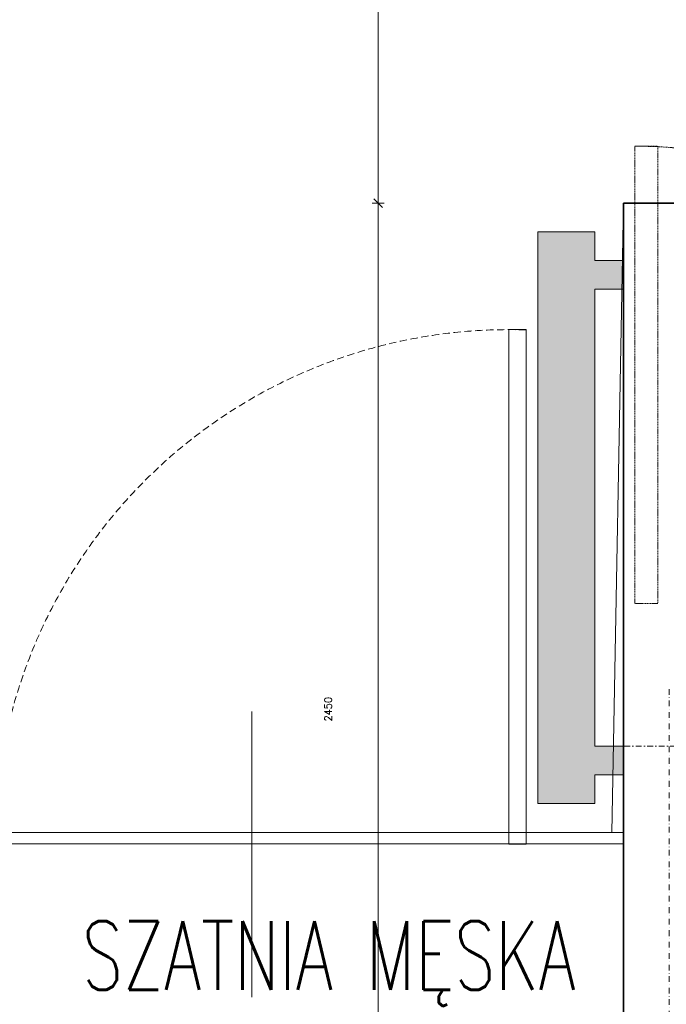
# Model space of a CAD drawing. Header units: millimetres. Extents: x -1893473 to 942156, y -568027 to 942944.
# Tile 142 of 256: x 148780 to 149912, y -497846 to -496123. Entities that reach past the tile are written whole.
import ezdxf
from ezdxf.enums import TextEntityAlignment as Align

# ---------------------------------------------------------------- set-up
doc = ezdxf.new("R2010")
doc.units = ezdxf.units.MM
doc.header["$LTSCALE"] = 0.2
for name, pattern in [('216-500', [2.5, 1.5, -1]), ('HIDDEN', [9.525, 6.35, -3.175]), ('HIDDEN2', [4.7625, 3.175, -1.5875]), ('STRICHPUNKTX2', [2, 1, -0.5, 0, -0.5])]:
    doc.linetypes.add(name, pattern=pattern)
doc.layers.get('0').update_dxf_attribs({"lineweight": 0})
doc.layers.add('!! 0_Istn-grzejniki', color=7, linetype='Continuous', lineweight=0, plot=False)
doc.layers.add('Powierzchnia', color=140, linetype='Continuous', lineweight=5, plot=False)
for name, color, linetype, lineweight in [('!! 0_Opis_pom', 9, 'Continuous', 13), ('!! 1_OPIS POM NOWE', 140, 'Continuous', 5), ('!! 2  nowe sciany - remont', 2, 'Continuous', 35), ('!! 2 ZABUDOWA GK-MDF', 54, 'Continuous', 13), ('!! 2_Drzwi - nowe remont', 33, 'Continuous', 9), ('!! 2_wypos-sanitarne', 240, 'Continuous', 9), ('!! wymiary osi', 250, 'Continuous', 9), ('P-Opis nadproża', 150, 'Continuous', 9)]:
    doc.layers.add(name, color=color, linetype=linetype, lineweight=lineweight)
doc.layers.add('!! 2_WYBURZENIA DO REMONTU', color=7, linetype='Continuous', lineweight=0, true_color=0x4d4d4d, plot=False)
doc.styles.add('ARIAL', font='tahoma.ttf')
doc.styles.add('TXT', font='simplex.shx')
doc.dimstyles.new('DIM50', dxfattribs={"dimscale": 5, "dimtxt": 2.5, "dimasz": 1.5, "dimexe": 0, "dimexo": 0, "dimgap": 0.5, "dimtad": 1, "dimdec": 4, "dimrnd": 0.5, "dimdsep": 46, "dimtxsty": 'TXT', "dimblk1": 'TICK1', "dimblk2": 'TICK1', "dimsah": 1, "dimcen": 0, "dimse1": 1, "dimse2": 1, "dimclrd": 1, "dimclre": 7, "dimclrt": 9, "dimadec": 0, "dimazin": 0, "dimtfac": 1, "dimtdec": 4, "dimtmove": 2, "dimatfit": 3, "dimldrblk": 'TICK1', "dimfxl": 1, "dimtolj": 1, "dimarcsym": 0})

# ---------------------------------------------------------------- blocks, each defined once
blk = doc.blocks.new('gvb')
at = {"linetype": 'STRICHPUNKTX2', "ltscale": 5}
for p, q in [((130664.97, 14667.75), (130664.97, 14497.75)), ((130814.97, 14667.75), (130814.97, 14497.75)), ((130654.97, 14657.75), (130824.97, 14657.75)), ((130654.97, 14507.75), (130824.97, 14507.75))]:
    blk.add_line(p, q, dxfattribs=at)
at = {"linetype": '216-500', "ltscale": 5}
for p, q in [((130739.97, 14667.75), (130739.97, 14497.75)), ((130654.97, 14582.75), (130824.97, 14582.75)), ((130705.62, 14537.29), (130705.62, 14578.9))]:
    blk.add_line(p, q, dxfattribs=at)
for points in [[(130727.92, 14612.92), (130709.37, 14612.92)], [(130727.92, 14578.9), (130752.56, 14578.9), (130752.56, 14611.05)], [(130701.49, 14604.79), (130701.49, 14603.03), (130727.92, 14603.03)], [(130727.92, 14603.03), (130727.92, 14588.79)], [(130727.92, 14588.79), (130701.75, 14588.8)], [(130727.92, 14588.79), (130713.68, 14588.79)], [(130705.62, 14578.9), (130737.03, 14578.9)]]:
    blk.add_lwpolyline(points, dxfattribs=at)
blk.add_lwpolyline([(130701.75, 14588.8, 0.400619), (130695.72, 14582.06), (130695.72, 14529.31)], format="xyb", dxfattribs=at)
at = {"linetype": '216-500', "ltscale": 2}
blk.add_lwpolyline([(130713.68, 14588.79), (130713.68, 14588.79)], dxfattribs=at)
at = {"linetype": '216-500', "ltscale": 5}
for centre, radius in [((130739.97, 14582.75), 75), ((130740.04, 14640.53), 11.41), ((130753.4, 14560.11), 30.82), ((130753.4, 14560.11), 29.13)]:
    blk.add_circle(centre, radius, dxfattribs=at)
for centre, radius, start, end in [((130740.13, 14610.57), 12.44, 2.2135, 169.0878), ((130696.81, 14538.09), 8.85, 262.981, 5.2099)]:
    blk.add_arc(centre, radius, start, end, dxfattribs=at)
at = {"linetype": '216-500', "ltscale": 2}
blk.add_arc((130710.53, 14603.91), 9.09, 97.3287, 185.5564, dxfattribs=at)
blk = doc.blocks.new('drzwi giszet')
blk.add_lwpolyline([(68617.39, -194499.27), (68617.39, -194409.27), (68620.39, -194409.27), (68620.39, -194499.27)], close=True)
blk.add_lwpolyline([(68572.43, -194476.09), (68572.43, -194526.09)])
at = {"linetype": 'HIDDEN'}
blk.add_arc((68617.39, -194499.27), 90, 88.0898, 180, dxfattribs=at)
blk = doc.blocks.new('TICK1')
at = {"color": 2}
blk.add_line((-1, -1), (1, 1), dxfattribs=at)
at = {"color": 0}
for p, q in [((0, 0), (-1, 0)), ((0, -1.4), (0, 1.4))]:
    blk.add_line(p, q, dxfattribs=at)
blk = doc.blocks.new('*D1423')
at = {"layer": '!! wymiary osi', "color": 1, "lineweight": -2, "transparency": 16777216}
blk.add_line((277640.6, -499371.2), (277640.6, -502336.2), dxfattribs=at)
at = {"layer": 'DEFPOINTS', "color": 0, "transparency": 16777216}
for p in [(280349.7, -499363.7), (277640.6, -502343.7), (280349.7, -502343.7)]:
    blk.add_point(p, dxfattribs=at)
at = {"layer": '!! wymiary osi', "color": 1, "lineweight": -2, "transparency": 16777216, "xscale": 7.5, "yscale": 7.5, "zscale": 7.5}
for p, rotation in [((277640.6, -499363.7), 90), ((277640.6, -502343.7), 270)]:
    blk.add_blockref('TICK1', p, dxfattribs=dict(at, rotation=rotation))
at = {"layer": '!! wymiary osi', "color": 9, "transparency": 16777216, "insert": (277631.8, -500853.7), "char_height": 12.5, "attachment_point": 5, "rotation": 90, "style": 'TXT'}
blk.add_mtext('\\A1;2980', dxfattribs=at)
blk = doc.blocks.new('*D1424')
at = {"layer": '!! wymiary osi', "color": 1, "lineweight": -2, "transparency": 16777216}
blk.add_line((277640.6, -502351.2), (277640.6, -504786.2), dxfattribs=at)
at = {"layer": 'DEFPOINTS', "color": 0, "transparency": 16777216}
for p in [(280349.7, -502343.7), (277640.6, -504793.7), (278069.7, -504793.7)]:
    blk.add_point(p, dxfattribs=at)
at = {"layer": '!! wymiary osi', "color": 1, "lineweight": -2, "transparency": 16777216, "xscale": 7.5, "yscale": 7.5, "zscale": 7.5}
for p, rotation in [((277640.6, -502343.7), 90), ((277640.6, -504793.7), 270)]:
    blk.add_blockref('TICK1', p, dxfattribs=dict(at, rotation=rotation))
at = {"layer": '!! wymiary osi', "color": 9, "transparency": 16777216, "insert": (277553.1, -503229), "char_height": 12.5, "attachment_point": 5, "rotation": 90, "style": 'TXT'}
blk.add_mtext('\\A1;2450', dxfattribs=at)
blk = doc.blocks.new('A$C2EB40A8D')
at = {"layer": '!! 0_Istn-grzejniki'}
h = blk.add_hatch(color=0, dxfattribs=at)
h.dxf.hatch_style = 1
h.paths.add_polyline_path([(-13831.12989, -3042.47941), (-13881.12989, -3042.47941), (-13881.12989, -3092.47941), (-13981.12989, -3092.47941), (-13981.12989, -2092.47941), (-13881.12989, -2092.47941), (-13881.12989, -2142.47941), (-13831.12989, -2142.47941), (-13831.12989, -2192.47941), (-13881.12989, -2192.47941), (-13881.12989, -2992.47941), (-13831.12989, -2992.47941)])
blk.add_lwpolyline([(-13831.12989, -3042.47941), (-13881.12989, -3042.47941), (-13881.12989, -3092.47941), (-13981.12989, -3092.47941), (-13981.12989, -2092.47941), (-13881.12989, -2092.47941), (-13881.12989, -2142.47941), (-13831.12989, -2142.47941), (-13831.12989, -2192.47941), (-13881.12989, -2192.47941), (-13881.12989, -2992.47941), (-13831.12989, -2992.47941)], close=True, dxfattribs=at)
at = {"layer": '!! 2  nowe sciany - remont'}
for points in [[(-11551.12989, -2042.48623), (-13831.12989, -2042.48603)], [(-13831.12989, -4492.48603), (-13831.12989, -2042.48603)]]:
    blk.add_lwpolyline(points, dxfattribs=at)
at = {"layer": '!! 2 ZABUDOWA GK-MDF'}
for points in [[(-13831.08759, -3143.51572), (-14001.45693, -3143.51572)], [(-13831.08759, -3163.51572), (-14001.45693, -3163.51572)]]:
    blk.add_lwpolyline(points, dxfattribs=at)
at = {"layer": '!! 2_WYBURZENIA DO REMONTU', "linetype": 'HIDDEN2', "ltscale": 3}
blk.add_lwpolyline([(-13771.12989, -1942.48603), (-13771.12989, -2742.48603), (-13811.12989, -2742.48603), (-13811.12989, -1942.48603)], close=True, dxfattribs=at)
blk.add_arc((-13811.12989, -2742.48603), 800, 0.00000004, 90.00000004, dxfattribs=at)
at = {"layer": 'Powierzchnia'}
for points in [[(-15081.12989, -3143.51903), (-13851.12989, -3143.51241), (-13831.12989, -2042.48603), (-11551.12988, -2042.48603), (-11551.12988, 937.51397), (-15081.12989, 937.51397)], [(-15081.12989, -4492.48603), (-13831.08759, -4492.48603), (-13831.08759, -3163.51572), (-15081.12989, -3163.51572)]]:
    blk.add_lwpolyline(points, close=True, dxfattribs=at)
at = {"layer": '!! 2_Drzwi - nowe remont', "xscale": 10, "yscale": 10, "zscale": 10}
blk.add_blockref('drzwi giszet', (-700205.35331, 1941829.13904), dxfattribs=at)
at = {"layer": '!! 2_wypos-sanitarne', "xscale": -10, "yscale": 10, "zscale": 10}
blk.add_blockref('gvb', (1294398.5558, -149569.93448), dxfattribs=at)
at = {"layer": '!! 0_Opis_pom', "ltscale": 0.7, "style": 'TXT', "width": 0.7}
blk.add_text('SZATNIA MĘSKA', height=120, dxfattribs=at).set_placement((-14346.64407, -3418.43406), align=Align.CENTER)
at = {"layer": '!! 0_Opis_pom', "ltscale": 0.7, "style": 'ARIAL'}
for tag, p in [('B1,21', (-891.77727, 31796.97458)), ('A1,16', (-13651.31084, 31587.95236)), ('B1,19', (-5798.61305, 31587.22944)), ('B1/17', (-9701.43347, 31565.05244)), ('1,23', (10805.41388, 31565.05244)), ('1,22', (4526.58954, 31507.65132)), ('A1,1', (-16866.13618, 31459.3792)), ('B1,18', (-7791.62894, 31330.08444)), ('B1,20', (-2961.4347, 31167.05787)), ('A1,6', (-19287.17717, 30923.71998)), ('B1,1', (14135.63445, 30913.92963)), ('B1,3', (17346.74696, 30023.81022)), ('B1,4', (29817.71501, 29157.67457)), ('A1,5', (-23454.5385, 28820.77901)), ('A1,2', (-17502.57721, 28602.57524)), ('B1,2D', (2616.16402, 28559.52261)), ('A1,15', (-13651.31084, 28261.46046)), ('B1,4', (29883.58177, 28158.35876)), ('B1,2B', (18801.54781, 27650.12382)), ('B1,2A', (13086.7373, 27376.04393)), ('A1,3', (-16846.27912, 25980.40356)), ('B1,8', (9089.53994, 25356.27639)), ('B1,6', (31915.87888, 23754.79829)), ('A1,4', (-24010.17576, 23559.17399)), ('B1,14', (-11621.32288, 23261.44183)), ('B1,13', (-3080.55208, 22924.09997)), ('B1,5', (29245.49088, 22896.69268)), ('B1,10', (3982.60923, 22874.21277)), ('B1,9', (5634.43488, 22623.92098)), ('B1,2C', (13327.26639, 22378.5328)), ('B1,7', (16398.41175, 22348.28836)), ('B1,11', (5553.20442, 20939.83877)), ('B1,12', (3693.27174, 20628.72148)), ('C1,3', (5969.08376, 16336.01084)), ('C1,2', (11955.93711, 11671.55655)), ('C1,1', (15659.17205, 11415.94196)), ('C1,4', (5140.00888, 9205.5831)), ('C1,5', (5680.4486, 6154.54995)), ('C1,10', (16327.05085, 6080.66085)), ('C1,9', (16526.57171, 3173.45283)), ('C1,6', (6367.37903, 2771.84181)), ('D0,18', (-1981.87701, -110.73158)), ('D0,7', (-13531.42299, -1159.67649)), ('C1,7', (7275.77161, -1303.00991)), ('D0,17', (2064.87671, -1345.69113)), ('D0,3', (-9324.21674, -1442.63631)), ('D0,6', (-17529.61851, -1957.37463)), ('D0,10', (-21369.4432, -2140.60378)), ('D,09', (-12990.08379, -2746.32902)), ('D0,2', (-5516.19514, -3101.87722)), ('D0,16', (2266.73061, -3284.15369)), ('D0,8', (-14357.79539, -3567.69719)), ('D0,5', (-10461.54478, -3629.26575)), ('D0,4', (-8396.53404, -4353.7937)), ('D0,15', (1974.41895, -5205.84774)), ('D0,1', (-5633.49598, -5662.48534)), ('D0,11', (-23334.09291, -6045.78706)), ('D0,12', (-22436.85763, -9302.9678)), ('D0,13', (-22436.85763, -11581.16526)), ('D0,14', (-13645.94445, -11884.57769))]:
    blk.add_attdef(tag, text='', height=119.68, dxfattribs=at).set_placement(p, align=Align.MIDDLE_CENTER)
at = {"layer": '!! 1_OPIS POM NOWE', "style": 'ARIAL'}
for tag, p in [('C1.7A', (7769.3756, 685.765)), ('C1.7C', (7655.80151, -2045.04756)), ('C1.8B', (10935.93068, -2107.41983)), ('C1.8A', (13897.39715, -2120.69016)), ('C1.7B', (8274.43201, -3270.18959)), ('E1.2', (16701.02923, -5331.07351)), ('E1.5E', (21974.23379, -5463.99012)), ('E1.5D', (24989.27391, -5785.36474)), ('E1.1', (8357.81567, -5851.01076)), ('E1.5C', (25222.53959, -6394.64172)), ('E1.5B', (27694.70831, -7009.86571)), ('E1.6', (5279.46063, -8141.28746)), ('E1.5A', (25547.9555, -8495.18994)), ('E1.5G', (23977.19473, -9792.46695)), ('E1.5F', (22414.7084, -9822.66389)), ('E1,4', (13935.69867, -10458.20073)), ('E1.5L', (28030.8296, -11267.7725)), ('E1.3', (5639.18862, -11994.01941)), ('E1.5H', (23988.49716, -12231.38049)), ('E1.5K', (27714.73934, -12977.98364)), ('E1.5I', (22290.68736, -13989.9049)), ('E1.5J', (27095.71534, -16088.17469))]:
    blk.add_attdef(tag, text='', height=119.68, dxfattribs=at).set_placement(p, align=Align.MIDDLE_CENTER)
at = {"layer": '!! wymiary osi'}
dim = blk.add_linear_dim(base=(-14260.20949, -2042.48623), p1=(-11551.12989, 937.51397), p2=(-11551.12988, -2042.48623), angle=90, dimstyle='DIM50', dxfattribs=at)
dim.commit()
dim.dimension.update_dxf_attribs({"geometry": '*D1423', "text_midpoint": (-14268.95949, -552.48613), "insert": (-291900.79406, 500301.26018)})
dim = blk.add_linear_dim(base=(-14260.20949, -4492.48603), p1=(-11551.12988, -2042.48623), p2=(-13831.12989, -4492.48603), angle=90, dimstyle='DIM50', dxfattribs=at)
dim.commit()
dim.dimension.update_dxf_attribs({"geometry": '*D1424', "text_midpoint": (-14347.70949, -2927.73654), "dimtype": 128, "insert": (-291900.79406, 500301.26018)})

msp = doc.modelspace()

# ---------------------------------------------------------------- block references
at = {"layer": 'P-Opis nadproża', "color": 4}
msp.add_blockref('A$C2EB40A8D', (163667.94092, -494401.63474), dxfattribs=at)

doc.saveas('drawing.dxf')
